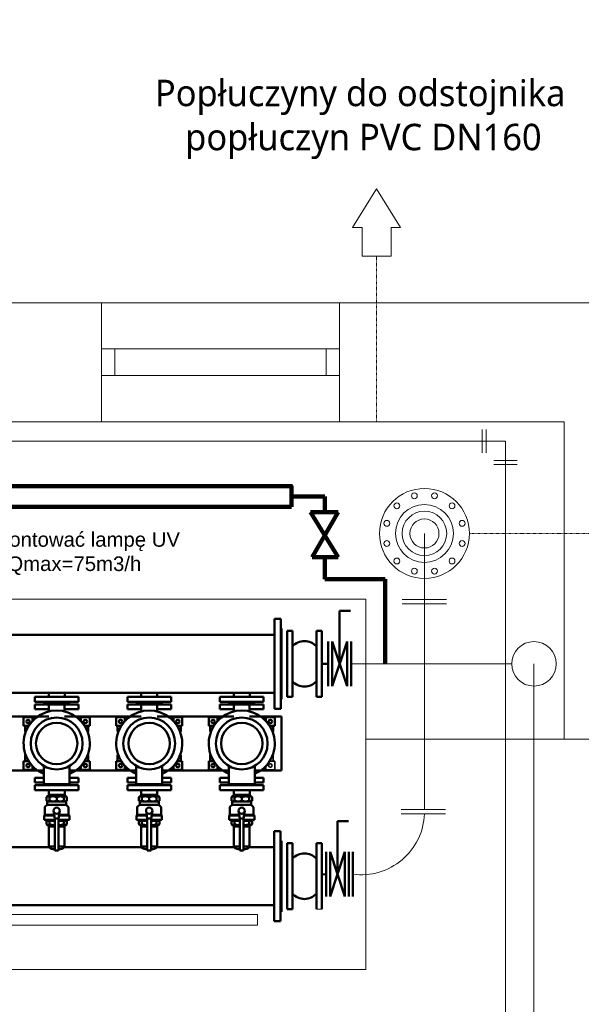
# Model space of a CAD drawing. Header units: millimetres. Extents: x 2992 to 87967, y -27051 to 43968.
# Tile 13 of 17: x 17210 to 19334, y -423 to 3300. Entities that reach past the tile are written whole.
import ezdxf

# ---------------------------------------------------------------- set-up
doc = ezdxf.new("R2010")
doc.units = ezdxf.units.MM
doc.linetypes.add('DASHED', pattern=[4, 2, -2])
doc.layers.get('0').update_dxf_attribs({"lineweight": 5})
for name, color, linetype, lineweight in [('a_opis', 7, 'Continuous', 5), ('a_technologia', 140, 'Continuous', 9), ('armatura', 7, 'Continuous', 9), ('instalacja chlor', 56, 'Continuous', 13), ('PRZEKRÓJ', 7, 'Continuous', 5), ('woda płuczna', 24, 'Continuous', 5), ('woda uzdatniona', 5, 'Continuous', 5)]:
    doc.layers.add(name, color=color, linetype=linetype, lineweight=lineweight)
doc.layers.add('popłuczyny', color=22, linetype='Continuous')
doc.layers.add('UZDATNIONA', color=5, linetype='Continuous')
doc.styles.get("Standard").update_dxf_attribs({"font": 'arial.ttf'})
doc.styles.add('TrembuchetMS', font='trebuc.ttf', dxfattribs={"height": 100})
doc.dimstyles.new('andrzej', dxfattribs={"dimtxt": 100, "dimasz": 120, "dimexe": 30, "dimexo": 150, "dimgap": 60, "dimtad": 1, "dimdec": 0, "dimzin": 3, "dimdsep": 46, "dimtxsty": 'TrembuchetMS', "dimcen": 3, "dimazin": 2, "dimtfac": 1, "dimtdec": 0, "dimtofl": 0, "dimtmove": 0, "dimatfit": 3, "dimfxl": 0, "dimfrac": 1, "dimtolj": 1, "dimtzin": 0, "dimarcsym": 0})

# ---------------------------------------------------------------- blocks, each defined once
blk = doc.blocks.new('okno90')
at = {"color": 18, "true_color": 0x000000}
for p, q in [((38084.9, -5209.3), (38084.9, -5159.3)), ((38084.9, -5159.3), (38984.9, -5159.3)), ((38134.9, -5159.3), (38134.9, -5259.3)), ((38934.9, -5159.3), (38934.9, -5259.3)), ((38084.9, -5259.3), (38984.9, -5259.3))]:
    blk.add_line(p, q, dxfattribs=at)
blk.add_lwpolyline([(38984.9, -5434.3), (38984.9, -4984.3), (38084.9, -4984.3), (38084.9, -5434.3), (38984.9, -5434.3)], dxfattribs=at)
blk = doc.blocks.new('*D135')
at = {"layer": 'Defpoints', "color": 0, "linetype": 'ByBlock'}
for p in [(19200.1, 3509.9), (19200.1, 1740.9), (14180.1, 1290.9)]:
    blk.add_point(p, dxfattribs=at)
at = {"layer": 'PRZEKRÓJ', "color": 0, "lineweight": -2}
for p, q in [((14180.1, 3389.9), (14180.1, 3539.9)), ((19200.1, 3389.9), (19200.1, 3539.9)), ((14300.1, 3509.9), (19080.1, 3509.9))]:
    blk.add_line(p, q, dxfattribs=at)
at = {"layer": 'PRZEKRÓJ', "color": 0, "linetype": 'ByBlock'}
for points in [[(14300.1, 3529.9), (14300.1, 3489.9), (14180.1, 3509.9)], [(19080.1, 3489.9), (19080.1, 3529.9), (19200.1, 3509.9)]]:
    blk.add_solid(points, dxfattribs=at)
at = {"layer": 'PRZEKRÓJ', "color": 0, "linetype": 'ByBlock', "lineweight": 9, "insert": (16690.1, 3620.8), "char_height": 100, "attachment_point": 5, "style": 'TrembuchetMS'}
blk.add_mtext('\\A1;5020', dxfattribs=at)
blk = doc.blocks.new('*D146')
at = {"layer": 'Defpoints', "color": 0, "linetype": 'ByBlock'}
for p in [(18868.4, 2230.4), (21752.1, 2230.4), (18868.4, -4369.6)]:
    blk.add_point(p, dxfattribs=at)
at = {"layer": 'PRZEKRÓJ', "color": 0, "lineweight": -2}
for p, q in [((21632.1, 2230.4), (21782.1, 2230.4)), ((21752.1, -4249.6), (21752.1, 2110.4)), ((21632.1, -4369.6), (21782.1, -4369.6))]:
    blk.add_line(p, q, dxfattribs=at)
at = {"layer": 'PRZEKRÓJ', "color": 0, "linetype": 'ByBlock'}
for points in [[(21772.1, 2110.4), (21732.1, 2110.4), (21752.1, 2230.4)], [(21732.1, -4249.6), (21772.1, -4249.6), (21752.1, -4369.6)]]:
    blk.add_solid(points, dxfattribs=at)
at = {"layer": 'PRZEKRÓJ', "color": 0, "linetype": 'ByBlock', "lineweight": 9, "insert": (21641, -1069.6), "char_height": 100, "attachment_point": 5, "rotation": 90, "style": 'TrembuchetMS'}
blk.add_mtext('\\A1;6600', dxfattribs=at)
blk = doc.blocks.new('*D149')
at = {"layer": 'Defpoints', "color": 0, "linetype": 'ByBlock'}
for p in [(18868.4, 580.4), (21459.6, 580.4), (18868.4, -1169.6)]:
    blk.add_point(p, dxfattribs=at)
at = {"layer": 'PRZEKRÓJ', "color": 0, "lineweight": -2}
for p, q in [((21339.6, 580.4), (21489.6, 580.4)), ((21459.6, -1049.6), (21459.6, 460.4)), ((21339.6, -1169.6), (21489.6, -1169.6))]:
    blk.add_line(p, q, dxfattribs=at)
at = {"layer": 'PRZEKRÓJ', "color": 0, "linetype": 'ByBlock'}
for points in [[(21479.6, 460.4), (21439.6, 460.4), (21459.6, 580.4)], [(21439.6, -1049.6), (21479.6, -1049.6), (21459.6, -1169.6)]]:
    blk.add_solid(points, dxfattribs=at)
at = {"layer": 'PRZEKRÓJ', "color": 0, "linetype": 'ByBlock', "lineweight": 9, "insert": (21348.8, -294.6), "char_height": 100, "attachment_point": 5, "rotation": 90, "style": 'TrembuchetMS'}
blk.add_mtext('\\A1;1750', dxfattribs=at)
blk = doc.blocks.new('*D150')
at = {"layer": 'Defpoints', "color": 0, "linetype": 'ByBlock'}
for p in [(18418.4, 1780.4), (21459.6, 1780.4), (18868.4, 580.4)]:
    blk.add_point(p, dxfattribs=at)
at = {"layer": 'PRZEKRÓJ', "color": 0, "lineweight": -2}
for p, q in [((21339.6, 1780.4), (21489.6, 1780.4)), ((21459.6, 700.4), (21459.6, 1660.4)), ((21339.6, 580.4), (21489.6, 580.4))]:
    blk.add_line(p, q, dxfattribs=at)
at = {"layer": 'PRZEKRÓJ', "color": 0, "linetype": 'ByBlock'}
for points in [[(21479.6, 1660.4), (21439.6, 1660.4), (21459.6, 1780.4)], [(21439.6, 700.4), (21479.6, 700.4), (21459.6, 580.4)]]:
    blk.add_solid(points, dxfattribs=at)
at = {"layer": 'PRZEKRÓJ', "color": 0, "linetype": 'ByBlock', "lineweight": 9, "insert": (21348.8, 1180.4), "char_height": 100, "attachment_point": 5, "rotation": 90, "style": 'TrembuchetMS'}
blk.add_mtext('\\A1;1200', dxfattribs=at)
blk = doc.blocks.new('*D151')
at = {"layer": 'Defpoints', "color": 0, "linetype": 'ByBlock'}
for p in [(18868.4, 2230.4), (21459.6, 2230.4), (18418.4, 1780.4)]:
    blk.add_point(p, dxfattribs=at)
at = {"layer": 'PRZEKRÓJ', "color": 0, "lineweight": -2}
for p, q in [((21339.6, 2230.4), (21489.6, 2230.4)), ((21459.6, 1900.4), (21459.6, 2110.4)), ((21339.6, 1780.4), (21489.6, 1780.4))]:
    blk.add_line(p, q, dxfattribs=at)
at = {"layer": 'PRZEKRÓJ', "color": 0, "linetype": 'ByBlock'}
for points in [[(21479.6, 2110.4), (21439.6, 2110.4), (21459.6, 2230.4)], [(21439.6, 1900.4), (21479.6, 1900.4), (21459.6, 1780.4)]]:
    blk.add_solid(points, dxfattribs=at)
at = {"layer": 'PRZEKRÓJ', "color": 0, "linetype": 'ByBlock', "lineweight": 9, "insert": (21348.8, 2005.4), "char_height": 100, "attachment_point": 5, "rotation": 90, "style": 'TrembuchetMS'}
blk.add_mtext('\\A1;450', dxfattribs=at)
blk = doc.blocks.new('*D156')
at = {"layer": 'Defpoints', "color": 0, "linetype": 'ByBlock'}
for p in [(17321.5, -48), (21172.7, -48), (17778.4, -1019.6)]:
    blk.add_point(p, dxfattribs=at)
at = {"layer": 'PRZEKRÓJ', "color": 0, "lineweight": -2}
for p, q in [((21052.7, -48), (21202.7, -48)), ((21172.7, -899.6), (21172.7, -168)), ((21052.7, -1019.6), (21202.7, -1019.6))]:
    blk.add_line(p, q, dxfattribs=at)
at = {"layer": 'PRZEKRÓJ', "color": 0, "linetype": 'ByBlock'}
for points in [[(21192.7, -168), (21152.7, -168), (21172.7, -48)], [(21152.7, -899.6), (21192.7, -899.6), (21172.7, -1019.6)]]:
    blk.add_solid(points, dxfattribs=at)
at = {"layer": 'PRZEKRÓJ', "color": 0, "linetype": 'ByBlock', "lineweight": 9, "insert": (21061.6, -533.8), "char_height": 100, "attachment_point": 5, "rotation": 90, "style": 'TrembuchetMS'}
blk.add_mtext('\\A1;972', dxfattribs=at)
blk = doc.blocks.new('*D157')
at = {"layer": 'Defpoints', "color": 0, "linetype": 'ByBlock'}
for p in [(17322.5, 974.3), (21172.7, 974.3), (17321.5, -48)]:
    blk.add_point(p, dxfattribs=at)
at = {"layer": 'PRZEKRÓJ', "color": 0, "lineweight": -2}
for p, q in [((21052.7, 974.3), (21202.7, 974.3)), ((21172.7, 72), (21172.7, 854.3)), ((21052.7, -48), (21202.7, -48))]:
    blk.add_line(p, q, dxfattribs=at)
at = {"layer": 'PRZEKRÓJ', "color": 0, "linetype": 'ByBlock'}
for points in [[(21192.7, 854.3), (21152.7, 854.3), (21172.7, 974.3)], [(21152.7, 72), (21192.7, 72), (21172.7, -48)]]:
    blk.add_solid(points, dxfattribs=at)
at = {"layer": 'PRZEKRÓJ', "color": 0, "linetype": 'ByBlock', "lineweight": 9, "insert": (21061.8, 463.2), "char_height": 100, "attachment_point": 5, "rotation": 90, "style": 'TrembuchetMS'}
blk.add_mtext('\\A1;1022', dxfattribs=at)
blk = doc.blocks.new('*D158')
at = {"layer": 'Defpoints', "color": 0, "linetype": 'ByBlock'}
for p in [(18418.4, 1780.4), (21172.7, 1780.4), (17322.5, 974.3)]:
    blk.add_point(p, dxfattribs=at)
at = {"layer": 'PRZEKRÓJ', "color": 0, "lineweight": -2}
for p, q in [((21052.7, 1780.4), (21202.7, 1780.4)), ((21172.7, 1094.3), (21172.7, 1660.4)), ((21052.7, 974.3), (21202.7, 974.3))]:
    blk.add_line(p, q, dxfattribs=at)
at = {"layer": 'PRZEKRÓJ', "color": 0, "linetype": 'ByBlock'}
for points in [[(21192.7, 1660.4), (21152.7, 1660.4), (21172.7, 1780.4)], [(21152.7, 1094.3), (21192.7, 1094.3), (21172.7, 974.3)]]:
    blk.add_solid(points, dxfattribs=at)
at = {"layer": 'PRZEKRÓJ', "color": 0, "linetype": 'ByBlock', "lineweight": 9, "insert": (21061.6, 1377.3), "char_height": 100, "attachment_point": 5, "rotation": 90, "style": 'TrembuchetMS'}
blk.add_mtext('\\A1;806', dxfattribs=at)

msp = doc.modelspace()

# ---------------------------------------------------------------- linework, layer by layer
at = {"color": 250, "lineweight": 9, "true_color": 0x424242}
for p, q in [((15572.8, 1109.1), (18519.7, 1109.1)), ((18519.7, 1109.1), (18519.7, -290.9)), ((19719.7, 580.4), (19269.7, 580.4)), ((18519.7, -290.9), (15572.8, -290.9))]:
    msp.add_line(p, q, dxfattribs=at)
at = {"color": 18, "lineweight": 9, "true_color": 0x000000}
msp.add_lwpolyline([(10399.7, 2230.4), (19719.7, 2230.4), (19719.7, 580.4)], dxfattribs=at)
at = {"color": 250, "lineweight": 9, "true_color": 0x424242}
msp.add_lwpolyline([(10399.7, 1780.4), (19269.7, 1780.4), (19269.7, 580.4)], dxfattribs=at)
at = {"layer": 'a_opis', "color": 250, "lineweight": 9, "true_color": 0x424242}
for p, q in [((18560.1, 2660.5), (18469.4, 2515.3)), ((18650.9, 2515.3), (18560.1, 2660.5)), ((18505.7, 2515.3), (18469.4, 2515.3)), ((18505.7, 2515.3), (18505.7, 2406.4)), ((18614.6, 2406.4), (18614.6, 2515.3)), ((18650.9, 2515.3), (18614.6, 2515.3)), ((18614.6, 2406.4), (18505.7, 2406.4))]:
    msp.add_line(p, q, dxfattribs=at)
at = {"layer": 'a_technologia', "color": 250, "lineweight": 9, "true_color": 0x424242}
for p, q in [((18741, 1357.9), (18741, 314.3)), ((18775.6, 1357.9), (18775.6, 1357.9)), ((18656.4, 1107.5), (18824.7, 1107.5)), ((18656.4, 1107.5), (18824.7, 1107.5)), ((18656.4, 1107.5), (18824.7, 1107.5)), ((18824.7, 1107.5), (18656.4, 1107.5)), ((18824.7, 1107.5), (18656.4, 1107.5)), ((18824.7, 1107.5), (18656.4, 1107.5)), ((18656.4, 1091.1), (18824.7, 1091.1)), ((18824.7, 1091.1), (18656.4, 1091.1)), ((18652.9, 314.3), (18821.2, 314.3)), ((18652.9, 314.3), (18821.2, 314.3)), ((18652.9, 314.3), (18821.2, 314.3)), ((18821.2, 314.3), (18652.9, 314.3)), ((18821.2, 314.3), (18652.9, 314.3)), ((18821.2, 314.3), (18652.9, 314.3)), ((18652.9, 297.9), (18821.2, 297.9)), ((18821.2, 297.9), (18652.9, 297.9))]:
    msp.add_line(p, q, dxfattribs=at)
at = {"layer": 'a_technologia', "color": 250, "linetype": 'DASHED', "lineweight": 9, "true_color": 0x424242}
msp.add_line((18911, 1357.9), (20014.4, 1357.9), dxfattribs=at)
at = {"layer": 'a_technologia', "color": 18, "lineweight": 50, "true_color": 0x000000}
for p, q in [((18369.4, 153.6), (18369.4, -14.7)), ((18455.4, 153.6), (18455.4, -14.7)), ((18470.4, 153.6), (18470.4, -14.7))]:
    msp.add_line(p, q, dxfattribs=at)
at = {"layer": 'a_technologia', "color": 18, "lineweight": 40, "true_color": 0x000000}
msp.add_line((18352.9, 69.5), (18369.4, 69.5), dxfattribs=at)
at = {"layer": 'a_technologia', "color": 250, "lineweight": 9, "true_color": 0x424242}
for centre, radius in [((18741, 1357.9), 170), ((18702.9, 1500.3), 11), ((18779.2, 1500.3), 11), ((18636.7, 1462.2), 11), ((18741, 1357.9), 109.5), ((18845.3, 1462.2), 11), ((18741, 1357.9), 84.2), ((18598.6, 1396), 11), ((18741, 1357.9), 55), ((18741, 1357.9), 55), ((18883.5, 1396), 11), ((18598.6, 1319.7), 11), ((18883.5, 1319.7), 11), ((18636.7, 1253.6), 11), ((18845.3, 1253.6), 11), ((18702.9, 1215.4), 11), ((18779.2, 1215.4), 11)]:
    msp.add_circle(centre, radius, dxfattribs=at)
msp.add_arc((18502.1, 306.4), 239.1, 262.3909, 357.9681, dxfattribs=at)
at = {"layer": 'armatura', "color": 18, "lineweight": 50, "true_color": 0x000000}
for p, q in [((18420.2, 1065.8), (18461.2, 1065.8)), ((18420.2, 864.8), (18420.2, 1065.8)), ((18392.2, 948.9), (18392.2, 780.6)), ((18392.2, 948.9), (18448.2, 780.6)), ((18448.2, 948.9), (18392.2, 780.6)), ((18448.2, 948.9), (18448.2, 780.6)), ((17319.7, 739.6), (17319.7, 755.3)), ((17380, 739.6), (17380, 755.3)), ((17669.7, 739.6), (17669.7, 755.3)), ((17730, 739.6), (17730, 755.3)), ((18019.7, 739.6), (18019.7, 755.3)), ((18080, 739.6), (18080, 755.3)), ((17432.3, 739.6), (17267.3, 739.6)), ((17267.3, 739.6), (17267.3, 721.6)), ((17432.3, 721.6), (17267.3, 721.6)), ((17432.3, 710.6), (17267.3, 710.6)), ((17267.3, 693.6), (17267.3, 710.6)), ((17298.8, 721.6), (17298.8, 718.6)), ((17400.8, 718.6), (17298.8, 718.6)), ((17298.8, 713.6), (17298.8, 710.6)), ((17298.8, 713.6), (17400.8, 713.6)), ((17400.8, 721.6), (17400.8, 718.6)), ((17400.8, 713.6), (17400.8, 710.6)), ((17432.3, 739.6), (17432.3, 721.6)), ((17432.3, 693.6), (17432.3, 710.6)), ((17782.3, 739.6), (17617.3, 739.6)), ((17617.3, 739.6), (17617.3, 721.6)), ((17782.3, 721.6), (17617.3, 721.6)), ((17782.3, 710.6), (17617.3, 710.6)), ((17617.3, 693.6), (17617.3, 710.6)), ((17648.8, 721.6), (17648.8, 718.6)), ((17750.8, 718.6), (17648.8, 718.6)), ((17648.8, 713.6), (17648.8, 710.6)), ((17648.8, 713.6), (17750.8, 713.6)), ((17750.8, 721.6), (17750.8, 718.6)), ((17750.8, 713.6), (17750.8, 710.6)), ((17782.3, 739.6), (17782.3, 721.6)), ((17782.3, 693.6), (17782.3, 710.6)), ((18132.3, 739.6), (17967.3, 739.6)), ((17967.3, 739.6), (17967.3, 721.6)), ((18132.3, 721.6), (17967.3, 721.6)), ((18132.3, 710.6), (17967.3, 710.6)), ((17967.3, 693.6), (17967.3, 710.6)), ((17998.8, 721.6), (17998.8, 718.6)), ((18100.8, 718.6), (17998.8, 718.6)), ((17998.8, 713.6), (17998.8, 710.6)), ((17998.8, 713.6), (18100.8, 713.6)), ((18100.8, 721.6), (18100.8, 718.6)), ((18100.8, 713.6), (18100.8, 710.6)), ((18132.3, 739.6), (18132.3, 721.6)), ((18132.3, 693.6), (18132.3, 710.6)), ((17319.8, 693.6), (17267.3, 693.6)), ((17319.8, 687.4), (17319.8, 705.6)), ((17379.8, 687.4), (17379.8, 705.6)), ((17432.3, 693.6), (17379.8, 693.6)), ((17669.8, 693.6), (17617.3, 693.6)), ((17669.8, 687.4), (17669.8, 705.6)), ((17729.8, 687.4), (17729.8, 705.6)), ((17782.3, 693.6), (17729.8, 693.6)), ((18019.8, 693.6), (17967.3, 693.6)), ((18019.8, 687.4), (18019.8, 705.6)), ((18079.8, 687.4), (18079.8, 705.6)), ((18132.3, 693.6), (18079.8, 693.6)), ((17319.8, 666.1), (17029.8, 666.1)), ((17224.8, 663.6), (17224.8, 630.2)), ((17258.1, 663.6), (17224.8, 663.6)), ((17258.1, 663.6), (17258.1, 648.5)), ((17258.1, 658), (17267.9, 658)), ((17669.8, 666.1), (17379.8, 666.1)), ((17441.5, 658), (17431.7, 658)), ((17474.8, 663.6), (17441.5, 663.6)), ((17441.5, 663.6), (17441.5, 648.5)), ((17474.8, 663.6), (17474.8, 630.2)), ((17574.8, 663.6), (17574.8, 630.2)), ((17608.1, 663.6), (17574.8, 663.6)), ((17608.1, 663.6), (17608.1, 648.5)), ((17608.1, 658), (17617.9, 658)), ((18019.8, 666.1), (17729.8, 666.1)), ((17791.5, 658), (17781.7, 658)), ((17824.8, 663.6), (17791.5, 663.6)), ((17791.5, 663.6), (17791.5, 648.5)), ((17824.8, 663.6), (17824.8, 630.2)), ((17924.8, 663.6), (17924.8, 630.2)), ((17958.1, 663.6), (17924.8, 663.6)), ((17958.1, 663.6), (17958.1, 648.5)), ((17958.1, 658), (17967.9, 658)), ((18199.8, 666.1), (18079.8, 666.1)), ((18141.5, 658), (18131.7, 658)), ((18174.8, 663.6), (18141.5, 663.6)), ((18141.5, 663.6), (18141.5, 648.5)), ((18174.8, 663.6), (18174.8, 630.2)), ((18199.8, 461.1), (18199.8, 666.1)), ((17230.4, 630.2), (17224.8, 630.2)), ((17230.4, 630.2), (17230.4, 608.3)), ((17244.1, 630.2), (17230.4, 630.2)), ((17395.8, 627.1), (17395.4, 627.1)), ((17469.3, 630.2), (17455.5, 630.2)), ((17474.8, 630.2), (17469.3, 630.2)), ((17469.3, 630.2), (17469.3, 608.3)), ((17580.4, 630.2), (17574.8, 630.2)), ((17580.4, 630.2), (17580.4, 608.3)), ((17594.1, 630.2), (17580.4, 630.2)), ((17745.8, 627.1), (17745.4, 627.1)), ((17819.3, 630.2), (17805.5, 630.2)), ((17824.8, 630.2), (17819.3, 630.2)), ((17819.3, 630.2), (17819.3, 608.3)), ((17930.4, 630.2), (17924.8, 630.2)), ((17930.4, 630.2), (17930.4, 608.3)), ((17944.1, 630.2), (17930.4, 630.2)), ((18169.3, 630.2), (18155.5, 630.2)), ((18174.8, 630.2), (18169.3, 630.2)), ((18169.3, 630.2), (18169.3, 608.3)), ((17224.8, 496.9), (17224.8, 463.6)), ((17230.4, 496.9), (17224.8, 496.9)), ((17230.4, 518.8), (17230.4, 496.9)), ((17244.1, 496.9), (17230.4, 496.9)), ((17469.3, 496.9), (17455.5, 496.9)), ((17469.3, 518.8), (17469.3, 496.9)), ((17474.8, 496.9), (17469.3, 496.9)), ((17474.8, 496.9), (17474.8, 463.6)), ((17574.8, 496.9), (17574.8, 463.6)), ((17580.4, 496.9), (17574.8, 496.9)), ((17580.4, 518.8), (17580.4, 496.9)), ((17594.1, 496.9), (17580.4, 496.9)), ((17819.3, 496.9), (17805.5, 496.9)), ((17819.3, 518.8), (17819.3, 496.9)), ((17824.8, 496.9), (17819.3, 496.9)), ((17824.8, 496.9), (17824.8, 463.6)), ((17924.8, 496.9), (17924.8, 463.6)), ((17930.4, 496.9), (17924.8, 496.9)), ((17930.4, 518.8), (17930.4, 496.9)), ((17944.1, 496.9), (17930.4, 496.9)), ((17048.8, 461.1), (17300.8, 461.1)), ((17258.1, 463.6), (17224.8, 463.6)), ((17258.1, 478.6), (17258.1, 463.6)), ((17258.1, 469.1), (17267.9, 469.1)), ((17300.8, 478.7), (17300.8, 409.6)), ((17398.8, 409.6), (17398.8, 478.7)), ((17398.8, 461.1), (17650.8, 461.1)), ((17441.5, 469.1), (17431.7, 469.1)), ((17441.5, 478.6), (17441.5, 463.6)), ((17474.8, 463.6), (17441.5, 463.6)), ((17608.1, 463.6), (17574.8, 463.6)), ((17608.1, 478.6), (17608.1, 463.6)), ((17608.1, 469.1), (17617.9, 469.1)), ((17650.8, 478.7), (17650.8, 409.6)), ((17748.8, 409.6), (17748.8, 478.7)), ((17748.8, 461.1), (18000.8, 461.1)), ((17791.5, 469.1), (17781.7, 469.1)), ((17791.5, 478.6), (17791.5, 463.6)), ((17824.8, 463.6), (17791.5, 463.6)), ((17958.1, 463.6), (17924.8, 463.6)), ((17958.1, 478.6), (17958.1, 463.6)), ((17958.1, 469.1), (17967.9, 469.1)), ((18000.8, 478.7), (18000.8, 409.6)), ((18098.8, 409.6), (18098.8, 478.7)), ((18098.8, 461.1), (18199.8, 461.1)), ((18141.5, 469.1), (18131.7, 469.1)), ((17300.8, 433.6), (17267.3, 433.6)), ((17267.3, 433.6), (17267.3, 416.6)), ((17300.8, 416.6), (17267.3, 416.6)), ((17298.8, 413.6), (17298.8, 416.6)), ((17298.8, 413.6), (17300.8, 413.6)), ((17398.8, 409.6), (17300.8, 409.6)), ((17432.3, 433.6), (17398.8, 433.6)), ((17432.3, 416.6), (17398.8, 416.6)), ((17398.8, 413.6), (17400.8, 413.6)), ((17400.8, 413.6), (17400.8, 416.6)), ((17432.3, 433.6), (17432.3, 416.6)), ((17650.8, 433.6), (17617.3, 433.6)), ((17617.3, 433.6), (17617.3, 416.6)), ((17650.8, 416.6), (17617.3, 416.6)), ((17648.8, 413.6), (17648.8, 416.6)), ((17648.8, 413.6), (17650.8, 413.6)), ((17748.8, 409.6), (17650.8, 409.6)), ((17782.3, 433.6), (17748.8, 433.6)), ((17782.3, 416.6), (17748.8, 416.6)), ((17748.8, 413.6), (17750.8, 413.6)), ((17750.8, 413.6), (17750.8, 416.6)), ((17782.3, 433.6), (17782.3, 416.6)), ((18000.8, 433.6), (17967.3, 433.6)), ((17967.3, 433.6), (17967.3, 416.6)), ((18000.8, 416.6), (17967.3, 416.6)), ((17998.8, 413.6), (17998.8, 416.6)), ((17998.8, 413.6), (18000.8, 413.6)), ((18098.8, 409.6), (18000.8, 409.6)), ((18132.3, 433.6), (18098.8, 433.6)), ((18132.3, 416.6), (18098.8, 416.6)), ((18098.8, 413.6), (18100.8, 413.6)), ((18100.8, 413.6), (18100.8, 416.6)), ((18132.3, 433.6), (18132.3, 416.6)), ((17432.3, 405.5), (17267.3, 405.5)), ((17267.3, 387.5), (17267.3, 405.5)), ((17432.3, 387.5), (17267.3, 387.5)), ((17400.8, 408.5), (17298.8, 408.5)), ((17298.8, 405.5), (17298.8, 408.5)), ((17319.7, 387.5), (17319.7, 364)), ((17380, 364), (17380, 387.5)), ((17400.8, 405.5), (17400.8, 408.5)), ((17432.3, 387.5), (17432.3, 405.5)), ((17782.3, 405.5), (17617.3, 405.5)), ((17617.3, 387.5), (17617.3, 405.5)), ((17782.3, 387.5), (17617.3, 387.5)), ((17750.8, 408.5), (17648.8, 408.5)), ((17648.8, 405.5), (17648.8, 408.5)), ((17669.7, 387.5), (17669.7, 364)), ((17730, 364), (17730, 387.5)), ((17750.8, 405.5), (17750.8, 408.5)), ((17782.3, 387.5), (17782.3, 405.5)), ((18132.3, 405.5), (17967.3, 405.5)), ((17967.3, 387.5), (17967.3, 405.5)), ((18132.3, 387.5), (17967.3, 387.5)), ((18100.8, 408.5), (17998.8, 408.5)), ((17998.8, 405.5), (17998.8, 408.5)), ((18019.7, 387.5), (18019.7, 364)), ((18080, 364), (18080, 387.5)), ((18100.8, 405.5), (18100.8, 408.5)), ((18132.3, 387.5), (18132.3, 405.5)), ((17313.8, 364), (17310.9, 361.2)), ((17310.9, 347.2), (17310.9, 361.2)), ((17310.9, 347.2), (17313.8, 345.8)), ((17322.3, 361.2), (17313.8, 364)), ((17385.8, 364), (17313.8, 364)), ((17313.8, 344.4), (17322.3, 347.2)), ((17313.8, 331.8), (17313.8, 345.8)), ((17313.8, 344.4), (17313.8, 345.8)), ((17313.8, 344.4), (17317.6, 344.4)), ((17382, 344.4), (17317.6, 344.4)), ((17380, 369), (17319.7, 369)), ((17321.8, 364), (17321.8, 369)), ((17334.9, 364), (17322.3, 361.2)), ((17322.3, 347.2), (17322.3, 361.2)), ((17322.3, 347.2), (17334.9, 344.4)), ((17349.8, 361.2), (17334.9, 364)), ((17349.8, 347.2), (17334.9, 344.4)), ((17364.7, 364), (17349.8, 361.2)), ((17349.8, 347.2), (17349.8, 361.2)), ((17364.7, 344.4), (17349.8, 347.2)), ((17377.3, 361.2), (17364.7, 364)), ((17377.3, 347.2), (17364.7, 344.4)), ((17377.3, 364), (17377.3, 369)), ((17385.8, 364), (17377.3, 361.2)), ((17377.3, 347.2), (17377.3, 361.2)), ((17385.8, 344.4), (17377.3, 347.2)), ((17385.8, 344.4), (17382, 344.4)), ((17388.8, 361.2), (17385.8, 364)), ((17385.8, 345.8), (17388.8, 347.2)), ((17385.8, 331.8), (17385.8, 345.8)), ((17385.8, 344.4), (17385.8, 345.8)), ((17388.8, 347.2), (17388.8, 361.2)), ((17663.8, 364), (17660.9, 361.2)), ((17660.9, 347.2), (17660.9, 361.2)), ((17660.9, 347.2), (17663.8, 345.8)), ((17672.3, 361.2), (17663.8, 364)), ((17735.8, 364), (17663.8, 364)), ((17663.8, 344.4), (17672.3, 347.2)), ((17663.8, 331.8), (17663.8, 345.8)), ((17663.8, 344.4), (17663.8, 345.8)), ((17663.8, 344.4), (17667.6, 344.4)), ((17732, 344.4), (17667.6, 344.4)), ((17730, 369), (17669.7, 369)), ((17671.8, 364), (17671.8, 369)), ((17684.9, 364), (17672.3, 361.2)), ((17672.3, 347.2), (17672.3, 361.2)), ((17672.3, 347.2), (17684.9, 344.4)), ((17699.8, 361.2), (17684.9, 364)), ((17699.8, 347.2), (17684.9, 344.4)), ((17714.7, 364), (17699.8, 361.2)), ((17699.8, 347.2), (17699.8, 361.2)), ((17714.7, 344.4), (17699.8, 347.2)), ((17727.3, 361.2), (17714.7, 364)), ((17727.3, 347.2), (17714.7, 344.4)), ((17727.3, 364), (17727.3, 369)), ((17735.8, 364), (17727.3, 361.2)), ((17727.3, 347.2), (17727.3, 361.2)), ((17735.8, 344.4), (17727.3, 347.2)), ((17735.8, 344.4), (17732, 344.4)), ((17738.8, 361.2), (17735.8, 364)), ((17735.8, 345.8), (17738.8, 347.2)), ((17735.8, 331.8), (17735.8, 345.8)), ((17735.8, 344.4), (17735.8, 345.8)), ((17738.8, 347.2), (17738.8, 361.2)), ((18013.8, 364), (18010.9, 361.2)), ((18010.9, 347.2), (18010.9, 361.2)), ((18010.9, 347.2), (18013.8, 345.8)), ((18022.3, 361.2), (18013.8, 364)), ((18085.8, 364), (18013.8, 364)), ((18013.8, 344.4), (18022.3, 347.2)), ((18013.8, 331.8), (18013.8, 345.8)), ((18013.8, 344.4), (18013.8, 345.8)), ((18013.8, 344.4), (18017.6, 344.4)), ((18082, 344.4), (18017.6, 344.4)), ((18080, 369), (18019.7, 369)), ((18021.8, 364), (18021.8, 369)), ((18034.9, 364), (18022.3, 361.2)), ((18022.3, 347.2), (18022.3, 361.2)), ((18022.3, 347.2), (18034.9, 344.4)), ((18049.8, 361.2), (18034.9, 364)), ((18049.8, 347.2), (18034.9, 344.4)), ((18064.7, 364), (18049.8, 361.2)), ((18049.8, 347.2), (18049.8, 361.2)), ((18064.7, 344.4), (18049.8, 347.2)), ((18077.3, 361.2), (18064.7, 364)), ((18077.3, 347.2), (18064.7, 344.4)), ((18077.3, 364), (18077.3, 369)), ((18085.8, 364), (18077.3, 361.2)), ((18077.3, 347.2), (18077.3, 361.2)), ((18085.8, 344.4), (18077.3, 347.2)), ((18085.8, 344.4), (18082, 344.4)), ((18088.8, 361.2), (18085.8, 364)), ((18085.8, 345.8), (18088.8, 347.2)), ((18085.8, 331.8), (18085.8, 345.8)), ((18085.8, 344.4), (18085.8, 345.8)), ((18088.8, 347.2), (18088.8, 361.2)), ((17304.8, 323.7), (17313.8, 331.8)), ((17304.8, 293.2), (17304.8, 323.7)), ((17385.8, 331.8), (17313.8, 331.8)), ((17337.8, 309.5), (17342.6, 279.5)), ((17357, 279.5), (17361.8, 309.5)), ((17394.8, 322.5), (17385.8, 331.8)), ((17394.8, 297.9), (17394.8, 322.5)), ((17394.8, 293.2), (17394.8, 297.9)), ((17654.8, 323.7), (17663.8, 331.8)), ((17654.8, 293.2), (17654.8, 323.7)), ((17735.8, 331.8), (17663.8, 331.8)), ((17687.8, 309.5), (17692.6, 279.5)), ((17707, 279.5), (17711.8, 309.5)), ((17744.8, 322.5), (17735.8, 331.8)), ((17744.8, 297.9), (17744.8, 322.5)), ((17744.8, 293.2), (17744.8, 297.9)), ((18004.8, 323.7), (18013.8, 331.8)), ((18004.8, 293.2), (18004.8, 323.7)), ((18085.8, 331.8), (18013.8, 331.8)), ((18037.8, 309.5), (18042.6, 279.5)), ((18057, 279.5), (18061.8, 309.5)), ((18094.8, 322.5), (18085.8, 331.8)), ((18094.8, 297.9), (18094.8, 322.5)), ((18094.8, 293.2), (18094.8, 297.9)), ((17301.8, 291.3), (17304.8, 293.2)), ((17301.8, 274.7), (17301.8, 291.3)), ((17336.4, 291.3), (17301.8, 291.3)), ((17310.9, 274.7), (17301.8, 274.7)), ((17335.8, 293.2), (17304.8, 293.2)), ((17310.9, 274.7), (17310.9, 257.9)), ((17342.6, 274.7), (17310.9, 274.7)), ((17310.9, 270.7), (17342.6, 270.7)), ((17322.3, 270.7), (17322.3, 257.9)), ((17342.6, 159.5), (17342.6, 279.5)), ((17357, 279.5), (17342.6, 279.5)), ((17357, 159.5), (17357, 279.5)), ((17388.8, 274.7), (17357, 274.7)), ((17357, 270.7), (17388.8, 270.7)), ((17397.8, 291.3), (17363.2, 291.3)), ((17394.8, 293.2), (17363.9, 293.2)), ((17377.3, 270.7), (17377.3, 257.9)), ((17388.8, 274.7), (17394.8, 274.7)), ((17388.8, 274.7), (17388.8, 274.7)), ((17388.8, 274.7), (17388.8, 257.9)), ((17389.9, 274.7), (17397.8, 274.7)), ((17397.8, 291.3), (17394.8, 293.2)), ((17397.8, 274.7), (17397.8, 291.3)), ((17651.8, 291.3), (17654.8, 293.2)), ((17651.8, 274.7), (17651.8, 291.3)), ((17686.4, 291.3), (17651.8, 291.3)), ((17660.9, 274.7), (17651.8, 274.7)), ((17685.7, 293.2), (17654.8, 293.2)), ((17660.9, 274.7), (17660.9, 257.9)), ((17692.6, 274.7), (17660.9, 274.7)), ((17660.9, 270.7), (17692.6, 270.7)), ((17672.3, 270.7), (17672.3, 257.9)), ((17692.6, 159.5), (17692.6, 279.5)), ((17707, 279.5), (17692.6, 279.5)), ((17707, 159.5), (17707, 279.5)), ((17738.8, 274.7), (17707, 274.7)), ((17707, 270.7), (17738.8, 270.7)), ((17747.8, 291.3), (17713.2, 291.3)), ((17744.8, 293.2), (17713.9, 293.2)), ((17727.3, 270.7), (17727.3, 257.9)), ((17738.8, 274.7), (17744.8, 274.7)), ((17738.8, 274.7), (17738.8, 274.7)), ((17738.8, 274.7), (17738.8, 257.9)), ((17739.9, 274.7), (17747.8, 274.7)), ((17747.8, 291.3), (17744.8, 293.2)), ((17747.8, 274.7), (17747.8, 291.3)), ((18001.8, 291.3), (18004.8, 293.2)), ((18001.8, 274.7), (18001.8, 291.3)), ((18036.4, 291.3), (18001.8, 291.3)), ((18010.9, 274.7), (18001.8, 274.7)), ((18035.7, 293.2), (18004.8, 293.2)), ((18010.9, 274.7), (18010.9, 257.9)), ((18042.6, 274.7), (18010.9, 274.7)), ((18010.9, 270.7), (18042.6, 270.7)), ((18022.3, 270.7), (18022.3, 257.9)), ((18042.6, 159.5), (18042.6, 279.5)), ((18057, 279.5), (18042.6, 279.5)), ((18057, 159.5), (18057, 279.5)), ((18088.8, 274.7), (18057, 274.7)), ((18057, 270.7), (18088.8, 270.7)), ((18097.8, 291.3), (18063.2, 291.3)), ((18094.8, 293.2), (18063.9, 293.2)), ((18077.3, 270.7), (18077.3, 257.9)), ((18088.8, 274.7), (18094.8, 274.7)), ((18088.8, 274.7), (18088.8, 274.7)), ((18088.8, 274.7), (18088.8, 257.9)), ((18089.9, 274.7), (18097.8, 274.7)), ((18097.8, 291.3), (18094.8, 293.2)), ((18097.8, 274.7), (18097.8, 291.3)), ((18412.4, 270.4), (18453.4, 270.4)), ((18412.4, 69.5), (18412.4, 270.4)), ((17313.8, 255), (17310.9, 257.9)), ((17322.3, 257.9), (17313.8, 255)), ((17313.8, 255), (17342.6, 255)), ((17319.8, 255), (17319.8, 171)), ((17342.6, 250), (17319.8, 250)), ((17321.8, 250), (17321.8, 255)), ((17334.9, 255), (17322.3, 257.9)), ((17342.6, 255.6), (17334.9, 255)), ((17364.7, 255), (17357, 255.6)), ((17357, 255), (17385.8, 255)), ((17379.8, 250), (17357, 250)), ((17377.3, 257.9), (17364.7, 255)), ((17385.8, 255), (17377.3, 257.9)), ((17377.8, 250), (17377.8, 255)), ((17379.8, 171), (17379.8, 255)), ((17388.8, 257.9), (17385.8, 255)), ((17663.8, 255), (17660.9, 257.9)), ((17672.3, 257.9), (17663.8, 255)), ((17663.8, 255), (17692.6, 255)), ((17669.8, 255), (17669.8, 171)), ((17692.6, 250), (17669.8, 250)), ((17671.8, 250), (17671.8, 255)), ((17684.9, 255), (17672.3, 257.9)), ((17692.6, 255.6), (17684.9, 255)), ((17714.7, 255), (17707, 255.6)), ((17707, 255), (17735.8, 255)), ((17729.8, 250), (17707, 250)), ((17727.3, 257.9), (17714.7, 255)), ((17735.8, 255), (17727.3, 257.9)), ((17727.8, 250), (17727.8, 255)), ((17729.8, 171), (17729.8, 255)), ((17738.8, 257.9), (17735.8, 255)), ((18013.8, 255), (18010.9, 257.9)), ((18022.3, 257.9), (18013.8, 255)), ((18013.8, 255), (18042.6, 255)), ((18019.8, 255), (18019.8, 171)), ((18042.6, 250), (18019.8, 250)), ((18021.8, 250), (18021.8, 255)), ((18034.9, 255), (18022.3, 257.9)), ((18042.6, 255.6), (18034.9, 255)), ((18064.7, 255), (18057, 255.6)), ((18057, 255), (18085.8, 255)), ((18079.8, 250), (18057, 250)), ((18077.3, 257.9), (18064.7, 255)), ((18085.8, 255), (18077.3, 257.9)), ((18077.8, 250), (18077.8, 255)), ((18079.8, 171), (18079.8, 255)), ((18088.8, 257.9), (18085.8, 255)), ((17342.6, 174), (17319.8, 174)), ((17357, 159.5), (17342.6, 159.5)), ((17379.8, 174), (17357, 174)), ((17692.6, 174), (17669.8, 174)), ((17707, 159.5), (17692.6, 159.5)), ((17729.8, 174), (17707, 174)), ((18042.6, 174), (18019.8, 174)), ((18057, 159.5), (18042.6, 159.5)), ((18079.8, 174), (18057, 174)), ((18384.4, 153.6), (18384.4, -14.7)), ((18384.4, 153.6), (18440.4, -14.7)), ((18440.4, 153.6), (18384.4, -14.7)), ((18440.4, 153.6), (18440.4, -14.7))]:
    msp.add_line(p, q, dxfattribs=at)
at = {"layer": 'armatura', "color": 250, "linetype": 'Continuous', "lineweight": 50, "true_color": 0x424242}
msp.add_line((18241.5, 989.9), (18221.3, 989.9), dxfattribs=at)
at = {"layer": 'armatura', "color": 18, "linetype": 'Continuous', "lineweight": 50, "true_color": 0x000000}
for p, q in [((18221.3, 989.9), (18221.3, 739.7)), ((18241.5, 989.9), (18241.5, 739.7)), ((18332.7, 989.9), (18352.9, 989.9)), ((18332.7, 989.9), (18332.7, 739.7)), ((18352.9, 989.9), (18352.9, 739.7)), ((18241.5, 739.7), (18221.3, 739.7)), ((18332.7, 739.7), (18352.9, 739.7)), ((18241.5, 186.6), (18221.3, 186.6)), ((18221.3, 186.6), (18221.3, -63.5)), ((18241.5, 186.6), (18241.5, -63.5)), ((18332.7, 186.6), (18352.9, 186.6)), ((18332.7, 186.6), (18332.7, -63.5)), ((18352.9, 186.6), (18352.9, -63.5)), ((18241.5, -63.5), (18221.3, -63.5))]:
    msp.add_line(p, q, dxfattribs=at)
at = {"layer": 'armatura', "color": 18, "lineweight": 35, "true_color": 0x000000}
for p, q in [((18169.3, 496.9), (18155.5, 496.9)), ((18169.3, 518.8), (18169.3, 496.9)), ((18174.8, 496.9), (18169.3, 496.9)), ((18174.8, 496.9), (18174.8, 463.6)), ((18141.5, 478.6), (18141.5, 463.6)), ((18174.8, 463.6), (18141.5, 463.6))]:
    msp.add_line(p, q, dxfattribs=at)
at = {"layer": 'armatura', "color": 250, "linetype": 'Continuous', "lineweight": 9, "true_color": 0x424242}
msp.add_line((18332.7, -63.5), (18352.9, -63.5), dxfattribs=at)
at = {"layer": 'armatura', "color": 250, "lineweight": 9, "true_color": 0x424242}
for p, q in [((18109.8, -82.9), (16239.8, -82.9)), ((18109.8, -82.9), (18109.8, -122.9)), ((18109.8, -122.9), (16239.8, -122.9))]:
    msp.add_line(p, q, dxfattribs=at)
at = {"layer": 'armatura', "color": 18, "lineweight": 50, "true_color": 0x000000}
for centre, radius in [((17241.5, 646.9), 6.5), ((17349.8, 563.6), 98), ((17349.8, 563.6), 78.4), ((17458.1, 646.9), 6.5), ((17591.5, 646.9), 6.5), ((17699.8, 563.6), 98), ((17699.8, 563.6), 78.4), ((17808.1, 646.9), 6.5), ((17941.5, 646.9), 6.5), ((18049.8, 563.6), 98), ((18049.8, 563.6), 78.4), ((18158.1, 646.9), 6.5), ((17241.5, 480.2), 6.5), ((17458.1, 480.2), 6.5), ((17591.5, 480.2), 6.5), ((17808.1, 480.2), 6.5), ((17941.5, 480.2), 6.5), ((17349.8, 309.5), 12), ((17699.8, 309.5), 12), ((18049.8, 309.5), 12)]:
    msp.add_circle(centre, radius, dxfattribs=at)
at = {"layer": 'armatura', "color": 18, "lineweight": 35, "true_color": 0x000000}
msp.add_circle((18158.1, 480.2), 6.5, dxfattribs=at)
at = {"layer": 'armatura', "color": 18, "linetype": 'Continuous', "lineweight": 50, "true_color": 0x000000}
for centre, start, end in [((18287.1, 889.1), 42.2796, 137.7204), ((18287.1, 840.5), 222.2796, 317.7204), ((18287.1, 85.9), 42.2796, 137.7204), ((18287.1, 37.2), 222.2796, 317.7204)]:
    msp.add_arc(centre, 61.7, start, end, dxfattribs=at)
at = {"layer": 'armatura', "color": 18, "lineweight": 50, "true_color": 0x000000}
for centre, radius, start, end in [((17349.8, 563.6), 125, 293.079, 246.921), ((17699.8, 563.6), 125, 293.079, 246.921), ((18049.8, 563.6), 125, 293.079, 246.921), ((17349.8, 215.9), 54, 236.251, 262.3377), ((17349.8, 215.9), 54, 277.6623, 303.749), ((17699.8, 215.9), 54, 236.251, 262.3377), ((17699.8, 215.9), 54, 277.6623, 303.749), ((18049.8, 215.9), 54, 236.251, 262.3377), ((18049.8, 215.9), 54, 277.6623, 303.749)]:
    msp.add_arc(centre, radius, start, end, dxfattribs=at)
at = {"layer": 'instalacja chlor', "color": 250, "lineweight": 9, "true_color": 0x424242}
for p, q in [((18959.3, 1662.5), (18959.3, 1751.4)), ((18974.3, 1662.5), (18974.3, 1751.4)), ((19047.6, -1650.3), (19047.6, 1706.9)), ((19092.1, 1633.6), (19003.2, 1633.6)), ((19092.1, 1618.6), (19003.2, 1618.6))]:
    msp.add_line(p, q, dxfattribs=at)
msp.add_lwpolyline([(11343.1, 1554.4), (11343.1, 1706.9), (19047.6, 1706.9)], dxfattribs=at)
at = {"layer": 'popłuczyny', "color": 250, "linetype": 'DASHED', "lineweight": 9, "true_color": 0x424242}
msp.add_line((18560.1, 1780.4), (18560.1, 2406.4), dxfattribs=at)
at = {"layer": 'UZDATNIONA', "lineweight": 90}
for p, q in [((18363.8, 1497.9), (18237.7, 1497.9)), ((18363.8, 1437.9), (18363.8, 1497.9)), ((18310.2, 1437.9), (18414, 1437.9)), ((18414, 1267.6), (18310.2, 1437.9)), ((18310.2, 1437.9), (18414, 1437.9)), ((18414, 1437.9), (18316.8, 1267.6)), ((18316.8, 1267.6), (18414, 1267.6)), ((18363.8, 1184.3), (18363.8, 1267.6)), ((18592.9, 1184.3), (18363.8, 1184.3)), ((18592.9, 864.8), (18592.9, 1184.3))]:
    msp.add_line(p, q, dxfattribs=at)
at = {"layer": 'UZDATNIONA', "color": 0, "lineweight": 90}
msp.add_lwpolyline([(18237.7, 1458.8), (16837.8, 1458.8), (16837.8, 1537), (18237.7, 1537)], close=True, dxfattribs=at)
at = {"layer": 'woda płuczna', "color": 250, "lineweight": 9, "true_color": 0x424242}
msp.add_line((19269.7, 580.4), (18519.7, 580.4), dxfattribs=at)
at = {"layer": 'woda uzdatniona', "color": 18, "lineweight": 50, "true_color": 0x000000}
for p, q in [((18173.8, 1034.8), (18173.8, 694.8)), ((18197.8, 1034.8), (18197.8, 694.8)), ((16811.6, 974.3), (18173.8, 974.3)), ((18200.8, 998.8), (18200.8, 730.8)), ((18377.2, 948.9), (18377.2, 780.6)), ((18463.2, 948.9), (18463.2, 780.6)), ((18463.2, 948.9), (18463.2, 780.6)), ((18463.2, 948.9), (18463.2, 780.6)), ((18463.2, 780.6), (18463.2, 948.9)), ((18463.2, 780.6), (18463.2, 948.9)), ((18463.2, 780.6), (18463.2, 948.9)), ((18377.2, 864.8), (18352.9, 864.8)), ((18173.8, 755.3), (16814.7, 755.3)), ((18197.8, 730.8), (18200.8, 730.8)), ((18173.8, 694.8), (18197.8, 694.8)), ((18172.8, 231.5), (18172.8, -108.5)), ((18172.8, 231.5), (18196.8, 231.5)), ((18196.8, 231.5), (18196.8, -108.5)), ((18196.8, 195.5), (18199.8, 195.5)), ((18199.8, 195.5), (18199.8, -72.5)), ((17029.8, 171), (17319.8, 171)), ((17379.8, 171), (17669.8, 171)), ((17729.8, 171), (18019.8, 171)), ((18079.8, 171), (18172.8, 171)), ((18172.8, -48), (16176.8, -48)), ((18196.8, -72.5), (18199.8, -72.5)), ((18172.8, -108.5), (18196.8, -108.5))]:
    msp.add_line(p, q, dxfattribs=at)
at = {"layer": 'woda uzdatniona', "color": 250, "lineweight": 50, "true_color": 0x424242}
for p, q in [((18173.8, 1034.8), (18197.8, 1034.8)), ((18197.8, 998.8), (18200.8, 998.8))]:
    msp.add_line(p, q, dxfattribs=at)
at = {"layer": 'woda uzdatniona', "color": 250, "lineweight": 9, "true_color": 0x424242}
msp.add_line((19071.1, 864.8), (18463.2, 864.8), dxfattribs=at)
at = {"layer": 'woda uzdatniona', "color": 250, "lineweight": 18, "true_color": 0x424242}
msp.add_line((19155.2, 864.8), (19155.2, -2057.8), dxfattribs=at)
at = {"layer": 'woda uzdatniona', "color": 250, "lineweight": 9, "true_color": 0x424242}
msp.add_circle((19155.2, 864.8), 84.2, dxfattribs=at)

# ---------------------------------------------------------------- block references
at = {"color": 18, "lineweight": 9, "true_color": 0x000000}
msp.add_blockref('okno90', (-20565.2, 7214.7), dxfattribs=at)

# ---------------------------------------------------------------- texts
at = {"color": 1, "insert": (17416.5, 1362.6), "char_height": 55.068, "width": 982.848, "attachment_point": 2}
msp.add_mtext('Zamontować lampę UV\\PQmax=75m3/h', dxfattribs=at)

# ---------------------------------------------------------------- dimensions: what is measured, and where the dimension line sits
at = {"layer": 'PRZEKRÓJ', "color": 250, "lineweight": 9, "true_color": 0x424242}
for base, p1, p2, picture, middle in [((21459.6, 2230.4), (18418.4, 1780.4), (18868.4, 2230.4), '*D151', (21348.8, 2005.4)), ((21172.7, 1780.4), (17322.5, 974.3), (18418.4, 1780.4), '*D158', (21061.6, 1377.3)), ((21459.6, 1780.4), (18868.4, 580.4), (18418.4, 1780.4), '*D150', (21348.8, 1180.4)), ((21172.7, 974.3), (17321.5, -48), (17322.5, 974.3), '*D157', (21061.8, 463.2)), ((21459.6, 580.4), (18868.4, -1169.6), (18868.4, 580.4), '*D149', (21348.8, -294.6)), ((21172.7, -48), (17778.4, -1019.6), (17321.5, -48), '*D156', (21061.6, -533.8))]:
    dim = msp.add_linear_dim(base=base, p1=p1, p2=p2, angle=90, dimstyle='andrzej', override={"dimtmove": 1}, dxfattribs=at)
    dim.commit()
    dim.dimension.update_dxf_attribs({"geometry": picture, "text_midpoint": middle})
dim = msp.add_linear_dim(base=(21752.1, 2230.4), p1=(18868.4, -4369.6), p2=(18868.4, 2230.4), angle=90, dimstyle='andrzej', dxfattribs=at)
dim.commit()
dim.dimension.update_dxf_attribs({"geometry": '*D146', "text_midpoint": (21641, -1069.6)})

# ---------------------------------------------------------------- next in the draw order: texts
at = {"layer": 'a_opis', "color": 250, "lineweight": 9, "true_color": 0x424242, "insert": (17708, 2923.3), "char_height": 100, "width": 1576.968, "attachment_point": 4, "style": 'TrembuchetMS', "bg_fill": 3, "box_fill_scale": 1.1, "bg_fill_color": 256, "bg_fill_transparency": 8586078}
msp.add_mtext('\\pi13.299;Popłuczyny do odstojnika \\P\\pi127.95;popłuczyn PVC DN160', dxfattribs=at)

# ---------------------------------------------------------------- next in the draw order: dimensions: what is measured, and where the dimension line sits
at = {"layer": 'PRZEKRÓJ', "color": 250, "lineweight": 9, "true_color": 0x424242}
dim = msp.add_linear_dim(base=(19200.1, 3509.9), p1=(14180.1, 1290.9), p2=(19200.1, 1740.9), dimstyle='andrzej', override={"dimtmove": 1}, dxfattribs=at)
dim.commit()
dim.dimension.update_dxf_attribs({"geometry": '*D135', "text_midpoint": (16690.1, 3620.8)})

doc.saveas('drawing.dxf')
